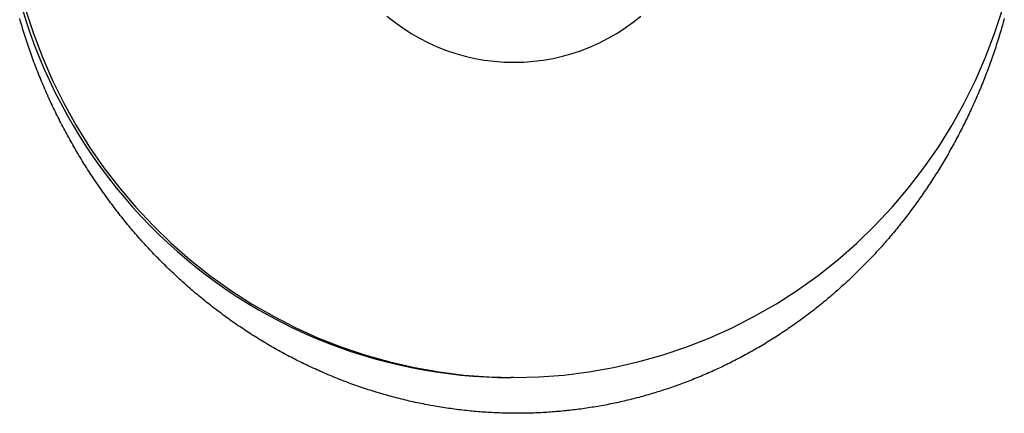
# Model space of a CAD drawing. Extents: x 637 to 3230, y 885 to 2745.
# Tile 89 of 151: x 3049 to 3077, y 1643 to 1654. Entities that reach past the tile are written whole.
import ezdxf

# ---------------------------------------------------------------- set-up
doc = ezdxf.new("R2010")
doc.units = 0
doc.layers.add('KF_GRAVIS_15_REAR', color=7, linetype='CONTINUOUS')

# ---------------------------------------------------------------- blocks, each defined once
blk = doc.blocks.new('KF_GRAVIS_15_REAR')
at = {"layer": 'KF_GRAVIS_15_REAR'}
blk.add_line((41.53205, -609.5), (41.44522, -609.5), dxfattribs=at)
for points in [[(41.6189, -610.5, 0), (41.565, -610.5, 0), (41.5111, -610.5, 0), (41.4571, -610.499, 0), (41.4031, -610.498, 0), (41.349, -610.497, 0), (41.2948, -610.496, 0), (41.2406, -610.495, 0), (41.1863, -610.493, 0), (41.132, -610.491, 0), (41.0777, -610.489, 0), (41.0233, -610.487, 0), (40.9688, -610.484, 0), (40.9143, -610.481, 0), (40.8598, -610.478, 0), (40.8052, -610.475, 0), (40.7505, -610.471, 0), (40.6959, -610.468, 0), (40.6412, -610.464, 0), (40.5864, -610.46, 0), (40.5316, -610.455, 0), (40.4768, -610.451, 0), (40.422, -610.446, 0), (40.3671, -610.441, 0), (40.3122, -610.436, 0), (40.2573, -610.43, 0), (40.2024, -610.424, 0), (40.1474, -610.418, 0), (40.0924, -610.412, 0), (40.0374, -610.406, 0), (39.9824, -610.399, 0), (39.9273, -610.392, 0), (39.8723, -610.385, 0), (39.8172, -610.378, 0), (39.7621, -610.37, 0), (39.707, -610.362, 0), (39.6519, -610.354, 0), (39.5968, -610.346, 0), (39.5417, -610.337, 0), (39.4865, -610.329, 0), (39.4314, -610.32, 0), (39.3763, -610.31, 0), (39.3212, -610.301, 0), (39.266, -610.291, 0), (39.2109, -610.281, 0), (39.1558, -610.271, 0), (39.1007, -610.261, 0), (39.0456, -610.25, 0), (38.9905, -610.239, 0), (38.9354, -610.228, 0), (38.8803, -610.217, 0), (38.8253, -610.205, 0), (38.7702, -610.194, 0), (38.7152, -610.181, 0), (38.6602, -610.169, 0), (38.6052, -610.157, 0), (38.5503, -610.144, 0), (38.4953, -610.131, 0), (38.4404, -610.118, 0), (38.3855, -610.104, 0), (38.3307, -610.09, 0), (38.2759, -610.077, 0), (38.2211, -610.062, 0), (38.1663, -610.048, 0), (38.1116, -610.033, 0), (38.0569, -610.018, 0), (38.0022, -610.003, 0), (37.9476, -609.988, 0), (37.893, -609.972, 0), (37.8385, -609.957, 0), (37.784, -609.941, 0), (37.7295, -609.924, 0), (37.6751, -609.908, 0), (37.6208, -609.891, 0), (37.5664, -609.874, 0), (37.5122, -609.857, 0), (37.458, -609.84, 0), (37.4038, -609.822, 0), (37.3497, -609.804, 0), (37.2956, -609.786, 0), (37.2416, -609.768, 0), (37.1877, -609.749, 0), (37.1338, -609.73, 0), (37.08, -609.711, 0), (37.0262, -609.692, 0), (36.9725, -609.673, 0), (36.9189, -609.653, 0), (36.8653, -609.633, 0), (36.8118, -609.613, 0), (36.7584, -609.593, 0), (36.705, -609.572, 0), (36.6518, -609.551, 0), (36.5986, -609.53, 0), (36.5454, -609.509, 0), (36.4924, -609.488, 0), (36.4394, -609.466, 0), (36.3865, -609.444, 0), (36.3337, -609.422, 0), (36.2809, -609.4, 0), (36.2283, -609.377, 0), (36.1757, -609.354, 0), (36.1232, -609.331, 0), (36.0708, -609.308, 0), (36.0185, -609.285, 0), (35.9663, -609.261, 0), (35.9142, -609.237, 0), (35.8621, -609.213, 0), (35.8102, -609.189, 0), (35.7584, -609.164, 0), (35.7066, -609.14, 0), (35.6549, -609.115, 0), (35.6034, -609.089, 0), (35.5519, -609.064, 0), (35.5006, -609.039, 0), (35.4493, -609.013, 0), (35.3981, -608.987, 0), (35.3471, -608.961, 0), (35.2961, -608.934, 0), (35.2453, -608.908, 0), (35.1945, -608.881, 0), (35.1439, -608.854, 0), (35.0933, -608.827, 0), (35.0429, -608.799, 0), (34.9926, -608.771, 0), (34.9424, -608.744, 0), (34.8923, -608.716, 0), (34.8423, -608.687, 0), (34.7925, -608.659, 0), (34.7427, -608.63, 0), (34.6931, -608.602, 0), (34.6436, -608.573, 0), (34.5942, -608.543, 0), (34.5449, -608.514, 0), (34.4957, -608.484, 0), (34.4467, -608.455, 0), (34.3978, -608.425, 0), (34.349, -608.394, 0), (34.3004, -608.364, 0), (34.2518, -608.334, 0), (34.2034, -608.303, 0), (34.1552, -608.272, 0), (34.107, -608.241, 0), (34.059, -608.21, 0), (34.0112, -608.178, 0), (33.9634, -608.147, 0), (33.9158, -608.115, 0), (33.8684, -608.083, 0), (33.821, -608.051, 0), (33.7739, -608.018, 0), (33.7268, -607.986, 0), (33.6799, -607.953, 0), (33.6331, -607.92, 0), (33.5865, -607.887, 0), (33.54, -607.854, 0), (33.4937, -607.821, 0), (33.4475, -607.787, 0), (33.4015, -607.754, 0), (33.3556, -607.72, 0), (33.3099, -607.686, 0), (33.2643, -607.651, 0), (33.2189, -607.617, 0), (33.1736, -607.583, 0), (33.1285, -607.548, 0), (33.0835, -607.513, 0), (33.0387, -607.478, 0), (32.9941, -607.443, 0), (32.9496, -607.408, 0), (32.9053, -607.372, 0), (32.8611, -607.337, 0), (32.8171, -607.301, 0), (32.7732, -607.265, 0), (32.7295, -607.229, 0), (32.686, -607.193, 0), (32.6426, -607.156, 0), (32.5994, -607.12, 0), (32.5564, -607.083, 0), (32.5135, -607.046, 0), (32.4708, -607.009, 0), (32.4283, -606.972, 0), (32.3859, -606.935, 0), (32.3437, -606.898, 0), (32.3017, -606.861, 0), (32.2598, -606.823, 0), (32.2181, -606.785, 0), (32.1766, -606.747, 0), (32.1353, -606.709, 0), (32.0941, -606.671, 0), (32.0531, -606.633, 0), (32.0122, -606.595, 0), (31.9716, -606.556, 0), (31.9311, -606.518, 0), (31.8908, -606.479, 0), (31.8507, -606.441, 0), (31.8107, -606.402, 0), (31.771, -606.363, 0), (31.7314, -606.324, 0), (31.692, -606.284, 0), (31.6528, -606.245, 0), (31.6137, -606.206, 0), (31.5748, -606.166, 0), (31.5362, -606.126, 0), (31.4977, -606.087, 0), (31.4594, -606.047, 0), (31.4212, -606.007, 0), (31.3833, -605.967, 0), (31.3456, -605.927, 0), (31.308, -605.887, 0), (31.2706, -605.846, 0), (31.2334, -605.806, 0), (31.1964, -605.765, 0), (31.1596, -605.725, 0), (31.123, -605.684, 0), (31.0866, -605.644, 0), (31.0504, -605.603, 0), (31.0142, -605.562, 0), (30.9782, -605.521, 0), (30.9423, -605.479, 0), (30.9065, -605.438, 0), (30.8708, -605.396, 0), (30.8352, -605.354, 0), (30.7997, -605.312, 0), (30.7643, -605.269, 0), (30.729, -605.227, 0), (30.6939, -605.184, 0), (30.6589, -605.141, 0), (30.6239, -605.098, 0), (30.5891, -605.055, 0), (30.5545, -605.012, 0), (30.5199, -604.968, 0), (30.4855, -604.924, 0), (30.4511, -604.88, 0), (30.4169, -604.836, 0), (30.3828, -604.792, 0), (30.3489, -604.748, 0), (30.3151, -604.703, 0), (30.2813, -604.658, 0), (30.2478, -604.613, 0), (30.2143, -604.568, 0), (30.181, -604.523, 0), (30.1478, -604.477, 0), (30.1147, -604.432, 0), (30.0818, -604.386, 0), (30.049, -604.34, 0), (30.0163, -604.294, 0), (29.9838, -604.248, 0), (29.9514, -604.201, 0), (29.9192, -604.155, 0), (29.887, -604.108, 0), (29.8551, -604.061, 0), (29.8232, -604.014, 0), (29.7915, -603.967, 0), (29.76, -603.92, 0), (29.7286, -603.872, 0), (29.6973, -603.825, 0), (29.6662, -603.777, 0), (29.6352, -603.729, 0), (29.6044, -603.681, 0), (29.5737, -603.633, 0), (29.5431, -603.584, 0), (29.5128, -603.536, 0), (29.4825, -603.487, 0), (29.4525, -603.438, 0), (29.4225, -603.389, 0), (29.3928, -603.34, 0), (29.3632, -603.291, 0), (29.3337, -603.242, 0), (29.3044, -603.192, 0), (29.2753, -603.143, 0), (29.2463, -603.093, 0), (29.2175, -603.043, 0), (29.1888, -602.993, 0), (29.1603, -602.943, 0), (29.132, -602.893, 0), (29.1038, -602.843, 0), (29.0758, -602.792, 0), (29.048, -602.741, 0), (29.0203, -602.691, 0), (28.9928, -602.64, 0), (28.9655, -602.589, 0), (28.9383, -602.538, 0), (28.9113, -602.487, 0), (28.8845, -602.435, 0), (28.8579, -602.384, 0), (28.8314, -602.332, 0), (28.8051, -602.28, 0), (28.779, -602.229, 0), (28.7531, -602.177, 0), (28.7273, -602.125, 0), (28.7017, -602.073, 0), (28.6764, -602.02, 0), (28.6511, -601.968, 0), (28.6261, -601.916, 0), (28.6013, -601.863, 0), (28.5766, -601.81, 0), (28.5521, -601.758, 0), (28.5279, -601.705, 0), (28.5038, -601.652, 0), (28.4799, -601.599, 0), (28.4561, -601.546, 0), (28.4326, -601.492, 0), (28.4093, -601.439, 0), (28.3862, -601.385, 0), (28.3632, -601.332, 0), (28.3405, -601.278, 0), (28.3179, -601.225, 0), (28.2956, -601.171, 0), (28.2734, -601.117, 0), (28.2514, -601.063, 0), (28.2297, -601.009, 0), (28.2081, -600.955, 0), (28.1868, -600.9, 0), (28.1656, -600.846, 0), (28.1447, -600.792, 0), (28.124, -600.737, 0), (28.1034, -600.683, 0), (28.0831, -600.628, 0), (28.063, -600.573, 0), (28.0431, -600.518, 0), (28.0234, -600.463, 0), (28.0039, -600.408, 0), (27.9846, -600.353, 0), (27.9656, -600.298, 0), (27.9467, -600.243, 0), (27.928, -600.188, 0), (27.9096, -600.133, 0), (27.8913, -600.077, 0), (27.8733, -600.022, 0), (27.8554, -599.966, 0), (27.8378, -599.911, 0), (27.8204, -599.855, 0), (27.8032, -599.8, 0), (27.7862, -599.744, 0), (27.7694, -599.688, 0), (27.7528, -599.632, 0), (27.7364, -599.576, 0), (27.7202, -599.52, 0), (27.7042, -599.464, 0)], [(55.2505, -599.461, 0), (55.2358, -599.515, 0), (55.2208, -599.569, 0), (55.2057, -599.623, 0), (55.1904, -599.676, 0), (55.1749, -599.73, 0), (55.1592, -599.784, 0), (55.1434, -599.837, 0), (55.1273, -599.891, 0), (55.1111, -599.945, 0), (55.0947, -599.998, 0), (55.0781, -600.051, 0), (55.0613, -600.105, 0), (55.0444, -600.158, 0), (55.0272, -600.211, 0), (55.0099, -600.264, 0), (54.9924, -600.317, 0), (54.9747, -600.371, 0), (54.9568, -600.424, 0), (54.9387, -600.476, 0), (54.9204, -600.529, 0), (54.902, -600.582, 0), (54.8834, -600.635, 0), (54.8645, -600.687, 0), (54.8455, -600.74, 0), (54.8263, -600.792, 0), (54.807, -600.845, 0), (54.7874, -600.897, 0), (54.7677, -600.949, 0), (54.7478, -601.002, 0), (54.7277, -601.054, 0), (54.7074, -601.106, 0), (54.6869, -601.158, 0), (54.6663, -601.209, 0), (54.6455, -601.261, 0), (54.6245, -601.313, 0), (54.6033, -601.364, 0), (54.5819, -601.416, 0), (54.5604, -601.467, 0), (54.5387, -601.519, 0), (54.5169, -601.57, 0), (54.4948, -601.621, 0), (54.4726, -601.672, 0), (54.4502, -601.723, 0), (54.4277, -601.774, 0), (54.405, -601.825, 0), (54.3821, -601.875, 0), (54.359, -601.926, 0), (54.3358, -601.976, 0), (54.3124, -602.027, 0), (54.2889, -602.077, 0), (54.2652, -602.127, 0), (54.2413, -602.177, 0), (54.2173, -602.227, 0), (54.1931, -602.277, 0), (54.1687, -602.327, 0), (54.1442, -602.377, 0), (54.1195, -602.426, 0), (54.0947, -602.476, 0), (54.0697, -602.525, 0), (54.0446, -602.574, 0), (54.0193, -602.623, 0), (53.9938, -602.672, 0), (53.9682, -602.721, 0), (53.9424, -602.77, 0), (53.9165, -602.819, 0), (53.8905, -602.867, 0), (53.8643, -602.916, 0), (53.8379, -602.964, 0), (53.8114, -603.012, 0), (53.7848, -603.06, 0), (53.758, -603.108, 0), (53.731, -603.156, 0), (53.7039, -603.204, 0), (53.6767, -603.252, 0), (53.6493, -603.299, 0), (53.6218, -603.346, 0), (53.5941, -603.394, 0), (53.5663, -603.441, 0), (53.5384, -603.488, 0), (53.5103, -603.535, 0), (53.4821, -603.581, 0), (53.4538, -603.628, 0), (53.4253, -603.674, 0), (53.3966, -603.721, 0), (53.3679, -603.767, 0), (53.339, -603.813, 0), (53.31, -603.859, 0), (53.2808, -603.904, 0), (53.2515, -603.95, 0), (53.2221, -603.996, 0), (53.1926, -604.041, 0), (53.1629, -604.086, 0), (53.1331, -604.131, 0), (53.1032, -604.176, 0), (53.0731, -604.221, 0), (53.0429, -604.265, 0), (53.0126, -604.31, 0), (52.9822, -604.354, 0), (52.9516, -604.398, 0), (52.921, -604.443, 0), (52.8902, -604.486, 0), (52.8593, -604.53, 0), (52.8282, -604.574, 0), (52.7971, -604.617, 0), (52.7658, -604.66, 0), (52.7344, -604.704, 0), (52.7029, -604.746, 0), (52.6713, -604.789, 0), (52.6396, -604.832, 0), (52.6077, -604.874, 0), (52.5758, -604.917, 0), (52.5437, -604.959, 0), (52.5115, -605.001, 0), (52.4792, -605.043, 0), (52.4468, -605.084, 0), (52.4143, -605.126, 0), (52.3817, -605.167, 0), (52.349, -605.208, 0), (52.3162, -605.249, 0), (52.2833, -605.29, 0), (52.2502, -605.331, 0), (52.2171, -605.371, 0), (52.1839, -605.412, 0), (52.1505, -605.452, 0), (52.1171, -605.492, 0), (52.0835, -605.532, 0), (52.0499, -605.571, 0), (52.0162, -605.611, 0), (51.9823, -605.65, 0), (51.9483, -605.689, 0), (51.9141, -605.728, 0), (51.8797, -605.767, 0), (51.8452, -605.806, 0), (51.8105, -605.845, 0), (51.7756, -605.884, 0), (51.7405, -605.923, 0), (51.7053, -605.961, 0), (51.6699, -606, 0), (51.6343, -606.038, 0), (51.5985, -606.077, 0), (51.5626, -606.115, 0), (51.5265, -606.153, 0), (51.4903, -606.191, 0), (51.4538, -606.229, 0), (51.4172, -606.267, 0), (51.3805, -606.305, 0), (51.3435, -606.343, 0), (51.3064, -606.38, 0), (51.2692, -606.418, 0), (51.2317, -606.455, 0), (51.1941, -606.493, 0), (51.1564, -606.53, 0), (51.1185, -606.567, 0), (51.0804, -606.604, 0), (51.0421, -606.641, 0), (51.0037, -606.677, 0), (50.9652, -606.714, 0), (50.9264, -606.751, 0), (50.8875, -606.787, 0), (50.8485, -606.823, 0), (50.8093, -606.859, 0), (50.7699, -606.895, 0), (50.7304, -606.931, 0), (50.6907, -606.967, 0), (50.6509, -607.003, 0), (50.6109, -607.038, 0), (50.5708, -607.074, 0), (50.5305, -607.109, 0), (50.49, -607.144, 0), (50.4494, -607.179, 0), (50.4087, -607.214, 0), (50.3677, -607.249, 0), (50.3267, -607.284, 0), (50.2855, -607.318, 0), (50.2441, -607.353, 0), (50.2026, -607.387, 0), (50.1609, -607.421, 0), (50.1191, -607.455, 0), (50.0772, -607.489, 0), (50.0351, -607.522, 0), (49.9928, -607.556, 0), (49.9504, -607.589, 0), (49.9079, -607.622, 0), (49.8652, -607.656, 0), (49.8224, -607.688, 0), (49.7794, -607.721, 0), (49.7363, -607.754, 0), (49.693, -607.786, 0), (49.6496, -607.819, 0), (49.6061, -607.851, 0), (49.5624, -607.883, 0), (49.5186, -607.914, 0), (49.4746, -607.946, 0), (49.4306, -607.978, 0), (49.3863, -608.009, 0), (49.342, -608.04, 0), (49.2975, -608.071, 0), (49.2529, -608.102, 0), (49.2082, -608.133, 0), (49.1633, -608.163, 0), (49.1183, -608.194, 0), (49.0731, -608.224, 0), (49.0279, -608.254, 0), (48.9825, -608.284, 0), (48.937, -608.313, 0), (48.8914, -608.343, 0), (48.8456, -608.372, 0), (48.7997, -608.401, 0), (48.7537, -608.43, 0), (48.7076, -608.459, 0), (48.6614, -608.488, 0), (48.615, -608.516, 0), (48.5686, -608.545, 0), (48.522, -608.573, 0), (48.4753, -608.601, 0), (48.4285, -608.628, 0), (48.3815, -608.656, 0), (48.3345, -608.683, 0), (48.2873, -608.711, 0), (48.2401, -608.738, 0), (48.1927, -608.764, 0), (48.1452, -608.791, 0), (48.0977, -608.818, 0), (48.05, -608.844, 0), (48.0022, -608.87, 0), (47.9543, -608.896, 0), (47.9063, -608.922, 0), (47.8582, -608.947, 0), (47.81, -608.972, 0), (47.7616, -608.998, 0), (47.7132, -609.022, 0), (47.6647, -609.047, 0), (47.6161, -609.072, 0), (47.5674, -609.096, 0), (47.5186, -609.12, 0), (47.4698, -609.144, 0), (47.4208, -609.168, 0), (47.3717, -609.192, 0), (47.3225, -609.215, 0), (47.2733, -609.238, 0), (47.2239, -609.261, 0), (47.1745, -609.284, 0), (47.1249, -609.306, 0), (47.0753, -609.329, 0), (47.0256, -609.351, 0), (46.9758, -609.373, 0), (46.9259, -609.395, 0), (46.876, -609.416, 0), (46.8259, -609.438, 0), (46.7758, -609.459, 0), (46.7256, -609.48, 0), (46.6753, -609.5, 0), (46.6249, -609.521, 0), (46.5744, -609.541, 0), (46.5239, -609.561, 0), (46.4733, -609.581, 0), (46.4227, -609.601, 0), (46.3719, -609.621, 0), (46.3211, -609.64, 0), (46.2702, -609.659, 0), (46.2193, -609.678, 0), (46.1683, -609.696, 0), (46.1172, -609.715, 0), (46.066, -609.733, 0), (46.0148, -609.751, 0), (45.9636, -609.769, 0), (45.9122, -609.787, 0), (45.8608, -609.804, 0), (45.8094, -609.821, 0), (45.7579, -609.838, 0), (45.7063, -609.855, 0), (45.6547, -609.872, 0), (45.603, -609.888, 0), (45.5513, -609.904, 0), (45.4995, -609.92, 0), (45.4477, -609.936, 0), (45.3958, -609.951, 0), (45.3439, -609.967, 0), (45.292, -609.982, 0), (45.24, -609.997, 0), (45.1879, -610.011, 0), (45.1358, -610.026, 0), (45.0837, -610.04, 0), (45.0315, -610.054, 0), (44.9793, -610.068, 0), (44.927, -610.081, 0), (44.8748, -610.095, 0), (44.8224, -610.108, 0), (44.7701, -610.121, 0), (44.7177, -610.133, 0), (44.6653, -610.146, 0), (44.6128, -610.158, 0), (44.5604, -610.17, 0), (44.5078, -610.182, 0), (44.4553, -610.194, 0), (44.4028, -610.205, 0), (44.3502, -610.216, 0), (44.2976, -610.227, 0), (44.245, -610.238, 0), (44.1923, -610.248, 0), (44.1397, -610.259, 0), (44.087, -610.269, 0), (44.0343, -610.278, 0), (43.9816, -610.288, 0), (43.9289, -610.297, 0), (43.8762, -610.307, 0), (43.8234, -610.316, 0), (43.7707, -610.324, 0), (43.718, -610.333, 0), (43.6652, -610.341, 0), (43.6125, -610.349, 0), (43.5597, -610.357, 0), (43.5069, -610.365, 0), (43.4542, -610.372, 0), (43.4014, -610.38, 0), (43.3487, -610.387, 0), (43.2959, -610.393, 0), (43.2432, -610.4, 0), (43.1904, -610.406, 0), (43.1377, -610.413, 0), (43.085, -610.419, 0), (43.0323, -610.424, 0), (42.9796, -610.43, 0), (42.9269, -610.435, 0), (42.8743, -610.44, 0), (42.8216, -610.445, 0), (42.769, -610.45, 0), (42.7164, -610.454, 0), (42.6638, -610.459, 0), (42.6113, -610.463, 0), (42.5587, -610.466, 0), (42.5062, -610.47, 0), (42.4537, -610.474, 0), (42.4013, -610.477, 0), (42.3489, -610.48, 0), (42.2965, -610.483, 0), (42.2441, -610.485, 0), (42.1918, -610.488, 0), (42.1395, -610.49, 0), (42.0872, -610.492, 0), (42.035, -610.493, 0), (41.9829, -610.495, 0), (41.9307, -610.496, 0), (41.8786, -610.497, 0), (41.8266, -610.498, 0), (41.7746, -610.499, 0), (41.7226, -610.5, 0), (41.6707, -610.5, 0), (41.6189, -610.5, 0)], [(27.7804, -599.209, 0), (27.8862, -599.548, 0), (28.0002, -599.885, 0), (28.1224, -600.218, 0), (28.2525, -600.549, 0), (28.3906, -600.876, 0), (28.5365, -601.2, 0), (28.6902, -601.519, 0), (28.8516, -601.835, 0), (29.0206, -602.147, 0), (29.1971, -602.454, 0), (29.381, -602.757, 0), (29.5721, -603.056, 0), (29.7703, -603.349, 0), (29.9757, -603.638, 0), (30.1879, -603.921, 0), (30.4069, -604.199, 0), (30.6325, -604.471, 0), (30.8647, -604.738, 0), (31.1032, -604.998, 0), (31.3479, -605.253, 0), (31.5988, -605.502, 0), (31.8556, -605.744, 0), (32.1181, -605.98, 0), (32.3863, -606.209, 0), (32.6599, -606.431, 0), (32.9388, -606.647, 0), (33.2228, -606.855, 0), (33.5118, -607.056, 0), (33.8056, -607.25, 0), (34.104, -607.437, 0), (34.4068, -607.616, 0), (34.7138, -607.788, 0), (35.0249, -607.952, 0), (35.3399, -608.108, 0), (35.6585, -608.256, 0), (35.9806, -608.396, 0), (36.306, -608.528, 0), (36.6345, -608.652, 0), (36.9659, -608.768, 0), (37.3, -608.876, 0), (37.6366, -608.975, 0), (37.9755, -609.065, 0), (38.3165, -609.148, 0), (38.6594, -609.221, 0), (39.0039, -609.287, 0), (39.35, -609.343, 0), (39.6972, -609.391, 0), (40.0456, -609.43, 0), (40.3947, -609.461, 0), (40.7446, -609.483, 0), (41.0948, -609.496, 0), (41.4452, -609.5, 0)], [(27.8672, -599.209, 0), (28.0871, -599.885, 0), (28.3393, -600.549, 0), (28.6233, -601.2, 0), (28.9385, -601.835, 0), (29.2839, -602.454, 0), (29.6589, -603.056, 0), (30.0625, -603.638, 0), (30.4937, -604.199, 0), (30.9515, -604.738, 0), (31.4348, -605.253, 0), (31.9424, -605.744, 0), (32.4731, -606.209, 0), (33.0256, -606.647, 0), (33.5987, -607.056, 0), (34.1908, -607.437, 0), (34.8006, -607.788, 0), (35.4267, -608.108, 0), (36.0674, -608.396, 0), (36.7214, -608.652, 0), (37.3869, -608.876, 0), (38.0624, -609.065, 0), (38.7462, -609.221, 0), (39.4368, -609.343, 0), (40.1324, -609.43, 0), (40.8314, -609.483, 0), (41.532, -609.5, 0), (42.2327, -609.483, 0), (42.9317, -609.43, 0), (43.6273, -609.343, 0), (44.3179, -609.221, 0), (45.0017, -609.065, 0), (45.6772, -608.876, 0), (46.3427, -608.652, 0), (46.9967, -608.396, 0), (47.6374, -608.108, 0), (48.2635, -607.788, 0), (48.8733, -607.437, 0), (49.4654, -607.056, 0), (50.0385, -606.647, 0), (50.591, -606.209, 0), (51.1217, -605.744, 0), (51.6293, -605.253, 0), (52.1126, -604.738, 0), (52.5704, -604.199, 0), (53.0016, -603.638, 0), (53.4052, -603.056, 0), (53.7802, -602.454, 0), (54.1256, -601.835, 0), (54.4408, -601.2, 0), (54.7248, -600.549, 0), (54.977, -599.885, 0), (55.1969, -599.209, 0)], [(37.9784, -599.397, 0), (38.1952, -599.569, 0), (38.42, -599.729, 0), (38.6523, -599.879, 0), (38.8915, -600.016, 0), (39.1371, -600.142, 0), (39.3884, -600.255, 0), (39.6449, -600.355, 0), (39.906, -600.443, 0), (40.171, -600.518, 0), (40.4392, -600.579, 0), (40.7101, -600.626, 0), (40.983, -600.661, 0), (41.2572, -600.681, 0), (41.532, -600.688, 0), (41.8069, -600.681, 0), (42.0811, -600.661, 0), (42.354, -600.626, 0), (42.6249, -600.579, 0), (42.8931, -600.518, 0), (43.1581, -600.443, 0), (43.4192, -600.355, 0), (43.6757, -600.255, 0), (43.927, -600.142, 0), (44.1726, -600.016, 0), (44.4118, -599.879, 0), (44.6441, -599.729, 0), (44.8689, -599.569, 0), (45.0857, -599.397, 0)]]:
    blk.add_polyline3d(points, dxfattribs=at)

msp = doc.modelspace()

# ---------------------------------------------------------------- block references
at = {"layer": 'KF_GRAVIS_15_REAR'}
msp.add_blockref('KF_GRAVIS_15_REAR', (3021.439, 2253.101), dxfattribs=at)

doc.saveas('drawing.dxf')
